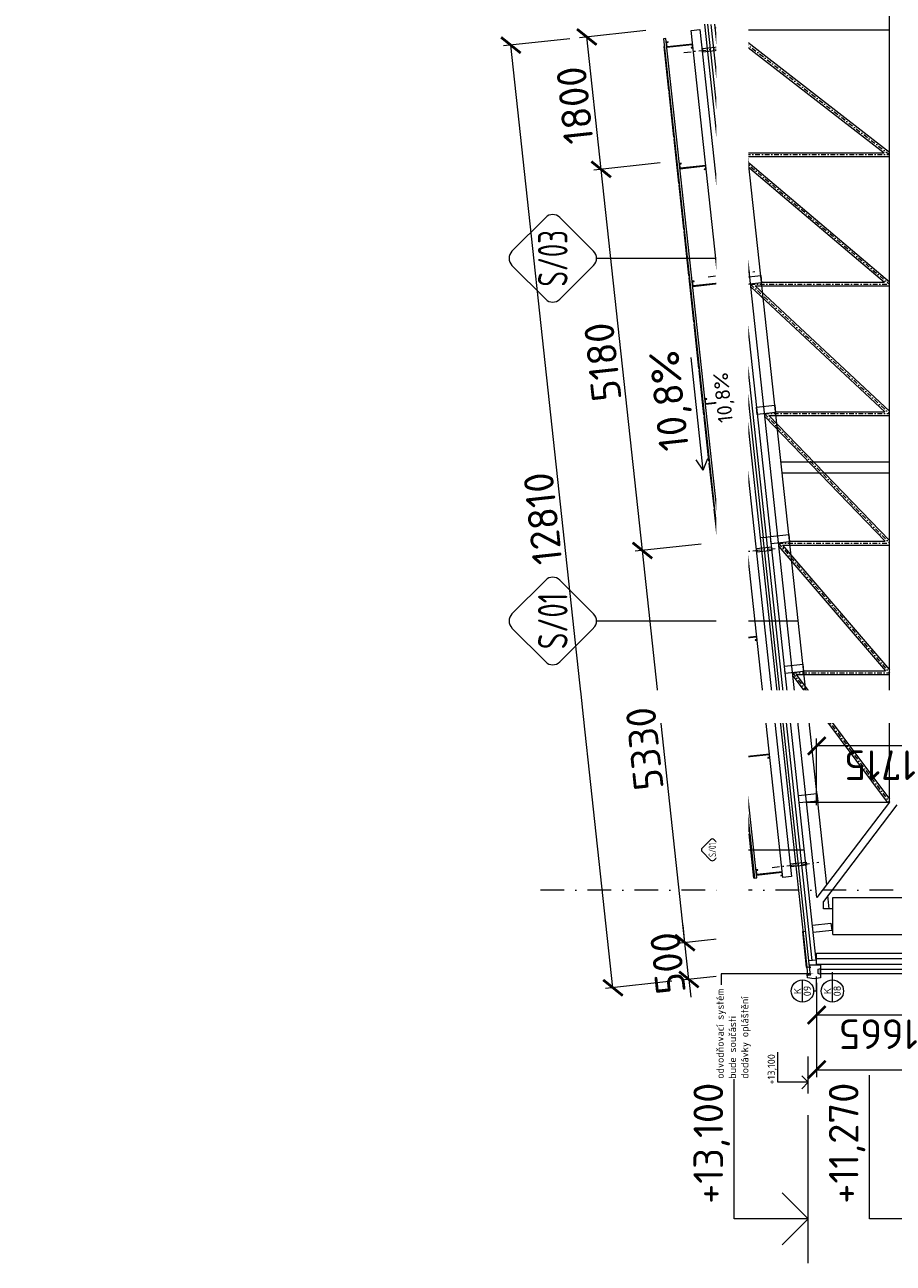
# Model space of a CAD drawing. Header units: millimetres. Extents: x -796345 to 3713765, y -2985421 to 2187451.
# Tile 132 of 256: x 195277 to 207015, y -5040 to 11694. Entities that reach past the tile are written whole.
import ezdxf
from ezdxf import colors
from ezdxf.entities.mleader import LeaderData, LeaderLine
from ezdxf.enums import TextEntityAlignment as Align
from ezdxf.math import Vec2, Vec3

# ---------------------------------------------------------------- set-up
doc = ezdxf.new("R2010")
doc.units = ezdxf.units.MM
doc.header["$PDMODE"] = 1
doc.linetypes.add('CENTERX2', pattern=[101.6, 63.5, -12.7, 12.7, -12.7])
doc.linetypes.add('DASHDOT', pattern=[25.4, 12.7, -6.35, 0, -6.35])
doc.layers.get('Defpoints').update_dxf_attribs({"color": 8})
for name, color, linetype, lineweight in [('A99_FVE_řez', 6, 'Continuous', 5), ('A99_N_kce-pohl', 1, 'Continuous', 9), ('A99_N_kce-rez-sil', 6, 'Continuous', 18), ('A99_N_kce-rez-ten', 4, 'Continuous', 9), ('A99_N_koty-100', 160, 'Continuous', 9), ('A99_N_koty-200', 5, 'Continuous', 5), ('A99_N_koty-200-vysk', 6, 'Continuous', 9), ('A99_N_koty-50-vysk', 160, 'Continuous', 9), ('A99_N_sraf', 252, 'Continuous', 0), ('A99_N_txt-popis-50', 240, 'Continuous', 9), ('A99_N_znaceni 200', 5, 'Continuous', 5), ('A99_N_znaceni 50', 5, 'Continuous', 5), ('A99_S_kce-pohl', 7, 'Continuous', 5), ('A99_S_kce-rez-sil', 7, 'Continuous', 15), ('A99_S_osy', 1, 'CENTERX2', 5)]:
    doc.layers.add(name, color=color, linetype=linetype, lineweight=lineweight)
doc.styles.add('A99_kota', font='isocpeur.ttf', dxfattribs={"height": 2})
doc.styles.add('A99_popis', font='isocpeur.ttf')
doc.styles.add('ad_popis 100', font='isocpeur.ttf', dxfattribs={"height": 200})
doc.linetypes.add('IZOLACE', pattern='A,0.00254,-2.54,[134,ltypeshp.shx,S=2.54,R=0,X=-2.54,Y=0],-5.08,[134,ltypeshp.shx,S=2.54,R=180,X=2.54,Y=0],-2.54', length=10.16254)
doc.dimstyles.new('A99_kota_200 new', dxfattribs={"dimscale": 200, "dimtxt": 2, "dimasz": 1.2, "dimexe": 0.5, "dimexo": 1.5, "dimgap": 0.3, "dimtad": 1, "dimdec": 0, "dimzin": 3, "dimdsep": 46, "dimtxsty": 'A99_kota', "dimblk": 'ARCHTICK', "dimcen": 2.5, "dimazin": 2, "dimtfac": 0.75, "dimtdec": 0, "dimtmove": 2, "dimatfit": 0, "dimfxl": 4, "dimfxlon": 1, "dimtolj": 1, "dimtzin": 0, "dimlwd": 5, "dimlwe": 5, "dimarcsym": 0})

# ---------------------------------------------------------------- blocks, each defined once
blk = doc.blocks.new('_ArchTick')
at = {"color": 0, "linetype": 'ByBlock', "const_width": 0.15}
blk.add_lwpolyline([(-0.5, -0.5), (0.5, 0.5)], dxfattribs=at)
blk = doc.blocks.new('*D1780')
at = {"layer": 'A99_N_koty-200', "color": 0, "linetype": 'Continuous', "lineweight": 5, "transparency": 16777216}
for p, q in [((205980, 1150), (205980, 2050)), ((207695, 1150), (207695, 2050)), ((207695, 1950), (205980, 1950))]:
    blk.add_line(p, q, dxfattribs=at)
at = {"layer": 'Defpoints', "color": 0, "linetype": 'Continuous', "lineweight": 0, "transparency": 16777216}
for p in [(205980, 1950), (205980, -950), (207695, -950)]:
    blk.add_point(p, dxfattribs=at)
at = {"layer": 'A99_N_koty-200', "color": 0, "linetype": 'Continuous', "lineweight": 5, "transparency": 16777216, "xscale": 240, "yscale": 240, "zscale": 240, "rotation": 180}
blk.add_blockref('_ArchTick', (205980, 1950), dxfattribs=at)
at = {"layer": 'A99_N_koty-200', "color": 0, "linetype": 'Continuous', "lineweight": 5, "transparency": 16777216, "xscale": 240, "yscale": 240, "zscale": 240}
blk.add_blockref('_ArchTick', (207695, 1950), dxfattribs=at)
at = {"layer": 'A99_N_koty-200', "color": 0, "linetype": 'Continuous', "transparency": 16777216, "insert": (206837.5, 1690), "char_height": 400, "attachment_point": 5, "rotation": 180, "style": 'A99_kota'}
blk.add_mtext('\\A1;1715', dxfattribs=at)
blk = doc.blocks.new('*D1783')
at = {"layer": 'A99_N_koty-200', "color": 0, "linetype": 'Continuous', "lineweight": 5, "transparency": 16777216}
for p, q in [((205980, -1625), (205980, -2525)), ((218815, -1625), (218815, -2525)), ((205980, -2425), (218815, -2425))]:
    blk.add_line(p, q, dxfattribs=at)
at = {"layer": 'Defpoints', "color": 0, "linetype": 'Continuous', "lineweight": 0, "transparency": 16777216}
for p in [(205980, -950), (218815, -950), (218815, -2425)]:
    blk.add_point(p, dxfattribs=at)
at = {"layer": 'A99_N_koty-200', "color": 0, "linetype": 'Continuous', "lineweight": 5, "transparency": 16777216, "xscale": 240, "yscale": 240, "zscale": 240, "rotation": 180}
blk.add_blockref('_ArchTick', (205980, -2425), dxfattribs=at)
at = {"layer": 'A99_N_koty-200', "color": 0, "linetype": 'Continuous', "lineweight": 5, "transparency": 16777216, "xscale": 240, "yscale": 240, "zscale": 240}
blk.add_blockref('_ArchTick', (218815, -2425), dxfattribs=at)
at = {"layer": 'A99_N_koty-200', "color": 0, "linetype": 'Continuous', "transparency": 16777216, "insert": (211055, -2735), "char_height": 400, "attachment_point": 5, "rotation": 180, "style": 'A99_kota'}
blk.add_mtext('\\A1;12835', dxfattribs=at)
blk = doc.blocks.new('*U36')
at = {"color": 0, "linetype": 'ByBlock', "lineweight": -2}
blk.add_line((-3, 0), (7, 0), dxfattribs=at)
for points in [[(0, 0), (0, 5), (0, 5), (9.7, 5)], [(-1.75, 1.75), (0, 0), (1.75, 1.75)]]:
    blk.add_lwpolyline(points, dxfattribs=at)
at = {"color": 0, "linetype": 'ByBlock', "lineweight": -2, "style": 'A99_kota'}
for tag, p in [('VYSKA', (9.2, 7.75)), ('POPIS', (9.2, 4.5))]:
    blk.add_attdef(tag, text='', height=2, dxfattribs=at).set_placement(p, align=Align.TOP_RIGHT)
blk = doc.blocks.new('*U43')
at = {"color": 0, "linetype": 'ByBlock', "lineweight": -2}
blk.add_line((-3, 0), (7, 0), dxfattribs=at)
for points in [[(0, 0), (0, 8.2), (0, 8.2), (8.1, 8.2)], [(-1.75, 1.75), (0, 0), (1.75, 1.75)]]:
    blk.add_lwpolyline(points, dxfattribs=at)
at = {"color": 0, "linetype": 'ByBlock', "lineweight": -2, "style": 'A99_kota'}
for tag, p in [('VYSKA', (7.6, 10.95)), ('POPIS', (7.6, 7.7))]:
    blk.add_attdef(tag, text='', height=2, dxfattribs=at).set_placement(p, align=Align.TOP_RIGHT)
blk = doc.blocks.new('*D1880')
at = {"layer": 'A99_N_koty-200', "color": 0, "linetype": 'Continuous', "lineweight": 5, "transparency": 16777216}
for p, q in [((207645, -1150), (207645, -1785)), ((205980, -1250), (205980, -1785)), ((205980, -1685), (207645, -1685))]:
    blk.add_line(p, q, dxfattribs=at)
at = {"layer": 'Defpoints', "color": 0, "linetype": 'Continuous', "lineweight": 0, "transparency": 16777216}
for p in [(205980, -950), (207645, -850), (207645, -1685)]:
    blk.add_point(p, dxfattribs=at)
at = {"layer": 'A99_N_koty-200', "color": 0, "linetype": 'Continuous', "lineweight": 5, "transparency": 16777216, "xscale": 240, "yscale": 240, "zscale": 240}
for p, rotation in [((205980, -1685), 179.9999999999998), ((207645, -1685), 359.9999999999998)]:
    blk.add_blockref('_ArchTick', p, dxfattribs=dict(at, rotation=rotation))
at = {"layer": 'A99_N_koty-200', "color": 0, "linetype": 'Continuous', "transparency": 16777216, "insert": (206813, -1945), "char_height": 400, "attachment_point": 5, "rotation": 180, "style": 'A99_kota'}
blk.add_mtext('\\A1;1665', dxfattribs=at)
blk = doc.blocks.new('*U75')
at = {"color": 0}
for p, q in [((-0.72, 4.14), (-4.15, 0.71)), ((4.14, 0.71), (0.71, 4.14)), ((-4.15, -0.72), (-0.72, -4.15)), ((0.71, -4.15), (4.14, -0.72)), ((0, -4.45), (0, -24.78))]:
    blk.add_line(p, q, dxfattribs=at)
for centre, start, end in [((0, 3.42), 45, 135), ((-3.43, 0), 135, 225), ((3.42, 0), 315, 45), ((0, -3.43), 225, 315)]:
    blk.add_arc(centre, 1.01, start, end, dxfattribs=at)
at = {"color": 0, "linetype": 'ByBlock', "style": 'A99_popis', "width": 0.953108}
blk.add_attdef('SKLADBA', text='', height=3, rotation=0.0103, dxfattribs=at).set_placement((-2.86, -1.51), (2.86, -1.5), align=Align.FIT)
blk = doc.blocks.new('*U81')
at = {"color": 0}
for p, q in [((-0.72, 4.14), (-4.15, 0.71)), ((4.14, 0.71), (0.71, 4.14)), ((-4.15, -0.72), (-0.72, -4.15)), ((0.71, -4.15), (4.14, -0.72)), ((0, -4.45), (0, -18.56))]:
    blk.add_line(p, q, dxfattribs=at)
for centre, start, end in [((0, 3.42), 45, 135), ((-3.43, 0), 135, 225), ((3.42, 0), 315, 45), ((0, -3.43), 225, 315)]:
    blk.add_arc(centre, 1.01, start, end, dxfattribs=at)
at = {"color": 0, "linetype": 'ByBlock', "style": 'A99_popis', "width": 0.953108}
blk.add_attdef('SKLADBA', text='', height=3, rotation=0.0103, dxfattribs=at).set_placement((-2.86, -1.51), (2.86, -1.5), align=Align.FIT)
blk = doc.blocks.new('*U110')
at = {"color": 0}
for p, q in [((-0.72, 4.14), (-4.15, 0.71)), ((4.14, 0.71), (0.71, 4.14)), ((-4.15, -0.72), (-0.72, -4.15)), ((0, -4.45), (0, -37.06)), ((0.71, -4.15), (4.14, -0.72))]:
    blk.add_line(p, q, dxfattribs=at)
for centre, start, end in [((-3.43, 0), 135, 225), ((0, 3.42), 45, 135), ((3.42, 0), 315, 45), ((0, -3.43), 225, 315)]:
    blk.add_arc(centre, 1.01, start, end, dxfattribs=at)
at = {"color": 0, "linetype": 'ByBlock', "style": 'A99_popis', "width": 0.953108}
blk.add_attdef('SKLADBA', text='', height=3, rotation=0.0103, dxfattribs=at).set_placement((-2.86, -1.51), (2.86, -1.5), align=Align.FIT)
blk = doc.blocks.new('*D3204')
at = {"layer": 'A99_N_koty-200', "color": 0, "linetype": 'Continuous', "lineweight": 5, "transparency": 16777216}
for p, q in [((204200, -709), (204174, -471)), ((204995, -623), (204100, -720)), ((204253, -1206), (204200, -709)), ((205049, -1120), (204154, -1217)), ((204253, -1206), (204279, -1445))]:
    blk.add_line(p, q, dxfattribs=at)
at = {"layer": 'Defpoints', "color": 0, "linetype": 'Continuous', "lineweight": 0, "transparency": 16777216}
for p in [(206054, -508), (204200, -709), (205884, -1030)]:
    blk.add_point(p, dxfattribs=at)
at = {"layer": 'A99_N_koty-200', "color": 0, "linetype": 'Continuous', "lineweight": 5, "transparency": 16777216, "xscale": 240, "yscale": 240, "zscale": 240}
for p, rotation in [((204200, -709), 276.1848103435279), ((204253, -1206), 96.1848103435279)]:
    blk.add_blockref('_ArchTick', p, dxfattribs=dict(at, rotation=rotation))
at = {"layer": 'A99_N_koty-200', "color": 0, "linetype": 'Continuous', "transparency": 16777216, "insert": (203968, -986), "char_height": 400, "attachment_point": 5, "rotation": 96.1848, "style": 'A99_kota'}
blk.add_mtext('\\A1;500', dxfattribs=at)
blk = doc.blocks.new('*D3207')
at = {"layer": 'A99_N_koty-200', "color": 0, "linetype": 'Continuous', "lineweight": 5, "transparency": 16777216}
for p, q in [((204421, 4676), (203526, 4579)), ((204200, -709), (203625, 4590)), ((204995, -623), (204100, -720))]:
    blk.add_line(p, q, dxfattribs=at)
at = {"layer": 'Defpoints', "color": 0, "linetype": 'Continuous', "lineweight": 0, "transparency": 16777216}
for p in [(205256, 4766), (203625, 4590), (206054, -508)]:
    blk.add_point(p, dxfattribs=at)
at = {"layer": 'A99_N_koty-200', "color": 0, "linetype": 'Continuous', "lineweight": 5, "transparency": 16777216, "xscale": 240, "yscale": 240, "zscale": 240}
for p, rotation in [((203625, 4590), 96.1848103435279), ((204200, -709), 276.1848103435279)]:
    blk.add_blockref('_ArchTick', p, dxfattribs=dict(at, rotation=rotation))
at = {"layer": 'A99_N_koty-200', "color": 0, "linetype": 'Continuous', "transparency": 16777216, "insert": (203654, 1912), "char_height": 400, "attachment_point": 5, "rotation": 96.1848, "style": 'A99_kota'}
blk.add_mtext('\\A1;5330', dxfattribs=at)
blk = doc.blocks.new('*D3210')
at = {"layer": 'A99_N_koty-200', "color": 0, "linetype": 'Continuous', "lineweight": 5, "transparency": 16777216}
for p, q in [((203863, 9826), (202968, 9729)), ((203625, 4590), (203067, 9740)), ((204421, 4676), (203526, 4579))]:
    blk.add_line(p, q, dxfattribs=at)
at = {"layer": 'Defpoints', "color": 0, "linetype": 'Continuous', "lineweight": 0, "transparency": 16777216}
for p in [(204663, 9912), (203067, 9740), (205256, 4766)]:
    blk.add_point(p, dxfattribs=at)
at = {"layer": 'A99_N_koty-200', "color": 0, "linetype": 'Continuous', "lineweight": 5, "transparency": 16777216, "xscale": 240, "yscale": 240, "zscale": 240}
for p, rotation in [((203067, 9740), 96.1848103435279), ((203625, 4590), 276.1848103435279)]:
    blk.add_blockref('_ArchTick', p, dxfattribs=dict(at, rotation=rotation))
at = {"layer": 'A99_N_koty-200', "color": 0, "linetype": 'Continuous', "transparency": 16777216, "insert": (203088, 7137), "char_height": 400, "attachment_point": 5, "rotation": 96.1848, "style": 'A99_kota'}
blk.add_mtext('\\A1;5180', dxfattribs=at)
blk = doc.blocks.new('*D3213')
at = {"layer": 'A99_N_koty-200', "color": 0, "linetype": 'Continuous', "lineweight": 5, "transparency": 16777216}
for p, q in [((203669, 11615), (202774, 11518)), ((203067, 9740), (202873, 11529)), ((203863, 9826), (202968, 9729))]:
    blk.add_line(p, q, dxfattribs=at)
at = {"layer": 'Defpoints', "color": 0, "linetype": 'Continuous', "lineweight": 0, "transparency": 16777216}
for p in [(204469, 11702), (202873, 11529), (204663, 9912)]:
    blk.add_point(p, dxfattribs=at)
at = {"layer": 'A99_N_koty-200', "color": 0, "linetype": 'Continuous', "lineweight": 5, "transparency": 16777216, "xscale": 240, "yscale": 240, "zscale": 240}
for p, rotation in [((202873, 11529), 96.1848103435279), ((203067, 9740), 276.1848103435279)]:
    blk.add_blockref('_ArchTick', p, dxfattribs=dict(at, rotation=rotation))
at = {"layer": 'A99_N_koty-200', "color": 0, "linetype": 'Continuous', "transparency": 16777216, "insert": (202712, 10606), "char_height": 400, "attachment_point": 5, "rotation": 96.1848, "style": 'A99_kota'}
blk.add_mtext('\\A1;1800', dxfattribs=at)
blk = doc.blocks.new('*D3342')
at = {"layer": 'A99_N_koty-200', "color": 0, "linetype": 'Continuous', "lineweight": 5, "transparency": 16777216}
for p, q in [((202642, 11504), (201748, 11407)), ((203227, -1318), (201847, 11418)), ((204022, -1231), (203128, -1328))]:
    blk.add_line(p, q, dxfattribs=at)
at = {"layer": 'Defpoints', "color": 0, "linetype": 'Continuous', "lineweight": 0, "transparency": 16777216}
for p in [(203645, 11613), (201847, 11418), (205025, -1123)]:
    blk.add_point(p, dxfattribs=at)
at = {"layer": 'A99_N_koty-200', "color": 0, "linetype": 'Continuous', "lineweight": 5, "transparency": 16777216, "xscale": 240, "yscale": 240, "zscale": 240}
for p, rotation in [((201847, 11418), 96.1848103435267), ((203227, -1318), 276.1848103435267)]:
    blk.add_blockref('_ArchTick', p, dxfattribs=dict(at, rotation=rotation))
at = {"layer": 'A99_N_koty-200', "color": 0, "linetype": 'Continuous', "transparency": 16777216, "insert": (202279, 5022), "char_height": 400, "attachment_point": 5, "rotation": 96.1848, "style": 'A99_kota'}
blk.add_mtext('\\A1;12810', dxfattribs=at)
blk = doc.blocks.new('*U20')
at = {"color": 0, "linetype": 'ByBlock'}
blk.add_line((-3.02, 0), (3.02, 0), dxfattribs=at)
blk.add_circle((0, 0), 3.02, dxfattribs=at)
at = {"color": 0, "linetype": 'ByBlock', "style": 'A99_popis'}
for tag, p in [('KATEGORIE', (0, 1.31)), ('PRVEK', (0, -1.3))]:
    blk.add_attdef(tag, text='', height=2, dxfattribs=at).set_placement(p, align=Align.MIDDLE_CENTER)

msp = doc.modelspace()

# ---------------------------------------------------------------- linework, layer by layer
at = {"layer": 'A99_FVE_řez', "lineweight": 5, "ltscale": 2}
for points in [[(205522.2, 173.3), (204282.1, 11616.3), (204401.4, 11629.3), (205641.5, 186.3)], [(205171, 165.4), (203941.7, 11509), (203911.9, 11505.8), (205141.2, 162.2)], [(203923.2, 11401.4), (203913.3, 11400.3), (203977.9, 10803.8), (203987.8, 10804.9)], [(203959.1, 11395.2), (203952.6, 11454.9), (203972.5, 11457.1), (203972, 11462), (203947.1, 11459.3), (203954.6, 11389.7), (204297.6, 11426.9), (204301.9, 11387.1), (204282.1, 11385), (204282.6, 11380), (204307.5, 11382.7), (204302.1, 11432.4), (203959.1, 11395.2)], [(203990.8, 10777.6), (203980.9, 10776.5), (204045.5, 10180), (204055.4, 10181.1)], [(204058.7, 10151.2), (204048.7, 10150.2), (204113.4, 9553.7), (204123.3, 9554.7)], [(204136.8, 9754.8), (204130.4, 9814.5), (204150.3, 9816.7), (204149.7, 9821.6), (204124.9, 9818.9), (204132.4, 9749.3), (204475.4, 9786.5), (204479.7, 9746.7), (204459.8, 9744.6), (204460.4, 9739.6), (204485.2, 9742.3), (204479.8, 9792), (204136.8, 9754.8)], [(204126.3, 9527.4), (204116.3, 9526.3), (204181, 8929.8), (204190.9, 8930.9)], [(204193.9, 8903.5), (204183.9, 8902.5), (204248.6, 8306), (204258.5, 8307)], [(204261.8, 8277.2), (204251.8, 8276.1), (204316.5, 7679.6), (204326.4, 7680.7)], [(204309.2, 8164.2), (204302.8, 8223.8), (204322.6, 8226), (204322.1, 8230.9), (204297.2, 8228.2), (204304.8, 8158.7), (204647.8, 8195.8), (204652.1, 8156.1), (204632.2, 8153.9), (204632.7, 8148.9), (204657.6, 8151.6), (204652.2, 8201.3), (204309.2, 8164.2)], [(204329.9, 7648.4), (204320, 7647.3), (204384.6, 7050.8), (204394.5, 7051.9)], [(204397.8, 7022.1), (204387.8, 7021), (204452.5, 6424.5), (204462.4, 6425.5)], [(204481.6, 6573.5), (204475.1, 6633.1), (204495, 6635.3), (204494.5, 6640.3), (204469.6, 6637.6), (204477.2, 6568), (204820.2, 6605.1), (204824.5, 6565.4), (204804.6, 6563.2), (204805.1, 6558.2), (204830, 6560.9), (204824.6, 6610.6), (204481.6, 6573.5)], [(204465.4, 6398.2), (204455.4, 6397.1), (204520.1, 5800.6), (204530, 5801.7)], [(204533.3, 5771.9), (204523.3, 5770.8), (204588, 5174.3), (204597.9, 5175.4)], [(204600.9, 5148), (204590.9, 5146.9), (204655.6, 4550.4), (204665.5, 4551.5)], [(204654, 4982.8), (204647.5, 5042.4), (204667.4, 5044.6), (204666.9, 5049.6), (204642, 5046.9), (204649.5, 4977.3), (204992.5, 5014.4), (204996.8, 4974.7), (204977, 4972.5), (204977.5, 4967.6), (205002.3, 4970.2), (204997, 5020), (204654, 4982.8)], [(204733.9, 3920.2), (204724, 3919.1), (204659.3, 4515.6), (204669.3, 4516.7)], [(204801.5, 3296.4), (204791.6, 3295.3), (204726.9, 3891.8), (204736.9, 3892.9)], [(204826.3, 3392.1), (204819.9, 3451.8), (204839.8, 3453.9), (204839.2, 3458.9), (204814.4, 3456.2), (204821.9, 3386.6), (205164.9, 3423.8), (205169.2, 3384), (205149.3, 3381.8), (205149.9, 3376.9), (205174.7, 3379.6), (205169.3, 3429.3), (204826.3, 3392.1)], [(204869.9, 2665.1), (204860, 2664), (204795.3, 3260.5), (204805.3, 3261.6)], [(204937.5, 2041.2), (204927.6, 2040.1), (204862.9, 2636.6), (204872.9, 2637.7)], [(205005.4, 1414.9), (204995.5, 1413.8), (204930.8, 2010.3), (204940.8, 2011.4)], [(204998.7, 1801.4), (204992.3, 1861.1), (205012.1, 1863.2), (205011.6, 1868.2), (204986.8, 1865.5), (204994.3, 1795.9), (205337.3, 1833.1), (205341.6, 1793.3), (205321.7, 1791.2), (205322.2, 1786.2), (205347.1, 1788.9), (205341.7, 1838.6), (204998.7, 1801.4)], [(205073, 791), (205063.1, 790), (204998.4, 1386.5), (205008.4, 1387.5)], [(205140.9, 164.7), (205130.9, 163.6), (205066.3, 760.1), (205076.2, 761.2)], [(205171.1, 210.7), (205164.6, 270.4), (205184.5, 272.5), (205184, 277.5), (205159.1, 274.8), (205166.7, 205.2), (205509.7, 242.4), (205514, 202.6), (205494.1, 200.5), (205494.6, 195.5), (205519.5, 198.2), (205514.1, 247.9), (205171.1, 210.7)]]:
    msp.add_lwpolyline(points, close=True, dxfattribs=at)
at = {"layer": 'A99_FVE_řez', "linetype": 'DASHDOT', "lineweight": 5, "ltscale": 8}
for points in [[(204183.7, 11319), (204815.1, 11387.4)], [(204512.1, 8289.2), (205143.4, 8357.7)], [(204915.7, 4564.4), (205547, 4632.8)], [(205376.9, 308.5), (206008.2, 376.9)]]:
    msp.add_lwpolyline(points, dxfattribs=at)
at = {"layer": 'A99_FVE_řez', "lineweight": 5}
for points in [[(204435.1, 11366.4), (204439.4, 11326.6), (204648.2, 11349.2), (204643.9, 11389)], [(204763.4, 8336.6), (204767.7, 8296.8), (204976.5, 8319.5), (204972.2, 8359.2)], [(205167.1, 4611.8), (205171.4, 4572), (205380.2, 4594.6), (205375.9, 4634.4)], [(205632.6, 316.1), (205628.3, 355.8), (205837.1, 378.4), (205841.4, 338.7)]]:
    msp.add_lwpolyline(points, close=True, dxfattribs=at)
at = {"layer": 'A99_N_kce-pohl', "color": 1, "linetype": 'Continuous', "lineweight": 5}
for points in [[(205787.4, -557.3), (205832.2, -552.5)], [(205787.4, -557.3), (205839.7, -1039.5)], [(205883.2, -1013.8), (205885.3, -1028.9), (205887.5, -1028.6), (205883.6, -1006.6), (205996.2, -1006.7), (205996.2, -1003.4), (205980, -1003.4)], [(205839.7, -1039.5), (205884.4, -1034.7)], [(205900, -1044.1), (205888, -1044.1), (205883.5, -1010), (206030, -1010), (206030, -1185), (205947.6, -1199.5), (205857.1, -1184.1), (205852.2, -1138.6), (205856.3, -1138.1), (205858.4, -1158)], [(206030, -1137.5), (206000, -1127.5), (206000, -1067.5), (206030, -1057.5)]]:
    msp.add_lwpolyline(points, dxfattribs=at)
msp.add_lwpolyline([(206030, -1130), (206030, -1065), (219032.5, -1065), (219032.5, -1130)], close=True, dxfattribs=at)
at = {"layer": 'A99_N_kce-rez-sil'}
for p, q in [((204504.4, 11700), (204697.7, 9916.2)), ((205884.4, -1034.7), (205255.8, 4766.4)), ((205975.2, -944.4), (205355.1, 4777.9))]:
    msp.add_line(p, q, dxfattribs=at)
at = {"layer": 'A99_N_kce-rez-sil', "lineweight": 5}
for p, q in [((205220.9, 4763.3), (204662.9, 9912.4)), ((204697.7, 9916.2), (205255.8, 4766.4)), ((204737.5, 9920.5), (205295.6, 4770.7)), ((205849.6, -1038.4), (205220.9, 4763.3))]:
    msp.add_line(p, q, dxfattribs=at)
for points in [[(204662.9, 9912.4), (204469.2, 11700)], [(204697.7, 9916.2), (204662.9, 9912.4)], [(205255.8, 4766.4), (205221, 4762.6)]]:
    msp.add_lwpolyline(points, dxfattribs=at)
at = {"layer": 'A99_N_kce-rez-sil'}
for points in [[(204797.1, 9927), (204605, 11700)], [(204697.7, 9916.2), (204797.1, 9927)], [(205255.8, 4766.4), (205355.2, 4777.1)], [(205980, -850), (207695, -850)], [(205980, -1000), (205980, -850)], [(205980, -1000), (207695, -1000)]]:
    msp.add_lwpolyline(points, dxfattribs=at)
at = {"layer": 'A99_N_kce-rez-sil', "color": 1}
msp.add_lwpolyline([(205975.2, -944.4), (205875.8, -955.1)], dxfattribs=at)
at = {"layer": 'A99_N_kce-rez-ten', "color": 1}
for points in [[(205896.8, -1149), (205875.8, -955.1)], [(205862, -1152.8), (205849.6, -1038.4)], [(205896.8, -1149), (205862, -1152.8)]]:
    msp.add_lwpolyline(points, dxfattribs=at)
at = {"layer": 'A99_N_koty-100'}
for points in [[(204945.9, 6187), (204863.5, 6947.5)], [(204945.9, 6187), (204898.1, 6257.2)], [(204945.9, 6187), (204977.6, 6265.9)]]:
    msp.add_lwpolyline(points, dxfattribs=at)
at = {"layer": 'A99_N_koty-200-vysk', "lineweight": 5}
for points in [[(204446.9, 5676.9), (204282, 7198)], [(204446.9, 5676.9), (204351.2, 5817.4)], [(204446.9, 5676.9), (204510.2, 5834.6)]]:
    msp.add_lwpolyline(points, dxfattribs=at)
at = {"layer": 'A99_N_sraf', "color": 1, "linetype": 'IZOLACE', "lineweight": 0, "ltscale": 3}
for points in [[(204549.7, 11699.5), (204742.5, 9921.1)], [(205920.5, -950.3), (205300.4, 4771.9)]]:
    msp.add_lwpolyline(points, dxfattribs=at)
at = {"layer": 'A99_N_sraf', "color": 1, "linetype": 'IZOLACE', "lineweight": 0, "ltscale": 6}
msp.add_lwpolyline([(207695, -925), (205980, -925)], dxfattribs=at)
at = {"layer": 'A99_S_kce-pohl'}
for p, q in [((206965, 1189.2), (206965, 22210.8)), ((205984.3, -100), (204705.6, 11700)), ((204817.1, 11572.1), (206891.9, 9964.2)), ((206116.4, 73), (204856.5, 11700.1)), ((204864, 11625), (206965, 11625)), ((204867.7, 11596.1), (206965, 9970.9)), ((204797.1, 9927), (205355.2, 4777.1)), ((204900.3, 9903.2), (206896.7, 8214.2)), ((204964.7, 9914.2), (206965, 9914.2)), ((204964.7, 9914.2), (206965, 8222)), ((205044.6, 9964.2), (206891.9, 9964.2)), ((205234.2, 8214.2), (206896.7, 8214.2)), ((205090.2, 8151.2), (206901.5, 6464.2)), ((205149.6, 8164.2), (206965, 6473.4)), ((205149.6, 8164.2), (206965, 8164.2)), ((205280.1, 6398.7), (206906.1, 4714.2)), ((205334.6, 6414.2), (206965, 6414.2)), ((205334.6, 6414.2), (206965, 4725.2)), ((205423.8, 6464.2), (206901.5, 6464.2)), ((205496.3, 5790), (206965, 5790)), ((205512.6, 5640), (206965, 5640)), ((205613.5, 4714.2), (206906.1, 4714.2)), ((205470.1, 4645.2), (206910.7, 2964.2)), ((205519.7, 4664.2), (206965, 4664.2)), ((205519.7, 4664.2), (206965, 2977.6)), ((205660.2, 2890.4), (206933.8, 1189.2)), ((205704.9, 2914.2), (206965, 2914.2)), ((205704.9, 2914.2), (206965, 1230.9)), ((205803.1, 2964.2), (206910.7, 2964.2)), ((205844.6, 1189.2), (206965, 1189.2)), ((206965, 1189.2), (205984.3, -100)), ((206965, 1189.2), (205984.3, -100)), ((207065, 1155.5), (206071.1, -151.1)), ((206071.1, -250), (206071.1, -151.1)), ((206150.9, -250), (206131.5, -71.6)), ((206199.8, -100), (211105, -100)), ((206199.8, -250), (206071.1, -250)), ((206199.8, -600), (218815, -600))]:
    msp.add_line(p, q, dxfattribs=at)
at = {"layer": 'A99_S_kce-pohl', "linetype": 'DASHDOT', "ltscale": 5}
for p, q in [((204706.8, 11689.2), (206965, 9939.2)), ((204896.4, 9939.2), (206965, 9939.2)), ((204896.4, 9939.2), (206965, 8189.2)), ((205086, 8189.2), (206965, 8189.2)), ((205086, 8189.2), (206965, 6439.2)), ((205275.7, 6439.2), (206965, 6439.2)), ((205275.7, 6439.2), (206965, 4689.2)), ((205465.3, 4689.2), (206965, 4689.2)), ((205465.3, 4689.2), (206965, 2939.2)), ((205655, 2939.2), (206965, 2939.2)), ((205655, 2939.2), (206965, 1189.2))]:
    msp.add_line(p, q, dxfattribs=at)
at = {"layer": 'A99_S_kce-pohl'}
msp.add_lwpolyline([(206199.8, -600), (206199.8, -100)], dxfattribs=at)
at = {"layer": 'A99_S_kce-rez-sil', "lineweight": 20}
for points in [[(204610.4, 11650.3), (204858.9, 11677.2), (204869.7, 11577.8), (204621.2, 11550.9)], [(204786.2, 10027.9), (205034.7, 10054.8), (205045.5, 9955.4), (204797, 9928.5)], [(204975.8, 8277.9), (205224.4, 8304.8), (205235.2, 8205.4), (204986.6, 8178.5)], [(205165.5, 6527.9), (205414, 6554.8), (205424.8, 6455.4), (205176.3, 6428.5)], [(205355.1, 4777.9), (205603.7, 4804.8), (205614.4, 4705.4), (205365.9, 4678.5)], [(205544.8, 3027.9), (205793.3, 3054.8), (205804.1, 2955.4), (205555.5, 2928.5)]]:
    msp.add_lwpolyline(points, close=True, dxfattribs=at)
at = {"layer": 'A99_S_kce-rez-sil', "linetype": 'Continuous', "flags": 128}
for points in [[(205734.4, 1277.9), (205983, 1304.8), (205993.7, 1205.4), (205745.2, 1178.5)], [(205924.1, -472.1), (206172.6, -445.2), (206183.4, -544.6), (205934.8, -571.5)]]:
    msp.add_lwpolyline(points, close=True, dxfattribs=at)
at = {"layer": 'A99_S_osy', "linetype": 'DASHDOT', "lineweight": 5, "ltscale": 25}
msp.add_lwpolyline([(222254.8, 0), (202234.8, 0)], dxfattribs=at)

# ---------------------------------------------------------------- block references
at = {"layer": 'A99_N_koty-200-vysk', "lineweight": 5, "xscale": 200, "yscale": 200, "zscale": 200, "rotation": 90.00000000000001}
for p, values in [((205865, -4440), {'VYSKA': '+13,100'}), ((207695, -4440), {'VYSKA': '+11,270'})]:
    msp.add_blockref('*U36', p, dxfattribs=at).add_auto_attribs(values)
at = {"layer": 'A99_N_koty-50-vysk', "lineweight": 5, "xscale": 50, "yscale": 50, "zscale": 50, "rotation": 90.00000000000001}
msp.add_blockref('*U43', (205865, -2595), dxfattribs=at).add_auto_attribs({'VYSKA': '+13,100'})
at = {"layer": 'A99_N_znaceni 200', "lineweight": 5}
ref = msp.add_blockref('*U81', (202412.7, 8538.4), dxfattribs=dict(at, xscale=133.3, yscale=133.3, zscale=133.3, rotation=89.99999999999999))
ref.add_attrib('SKLADBA', 'S/03', dxfattribs={"layer": '0', "color": 0, "linetype": 'ByBlock', "height": 400, "rotation": 90.01026, "style": 'A99_popis', "width": 0.657151}).set_placement((202613.5, 8156.7), (202613.3, 8919), align=Align.FIT)
ref = msp.add_blockref('*U75', (202412.7, 3638.4), dxfattribs=dict(at, xscale=133.3, yscale=133.3, zscale=133.3, rotation=89.99999999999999))
ref.add_attrib('SKLADBA', 'S/01', dxfattribs={"layer": '0', "color": 0, "linetype": 'ByBlock', "height": 400, "rotation": 90.01026, "style": 'A99_popis', "width": 0.705829}).set_placement((202613.5, 3256.7), (202613.3, 4019), align=Align.FIT)
at = {"layer": 'A99_N_znaceni 50', "lineweight": 5}
ref = msp.add_blockref('*U110', (204570, 545), dxfattribs=dict(at, xscale=33.325, yscale=33.325, zscale=33.325, rotation=89.99999999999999))
ref.add_attrib('SKLADBA', 'S/01', dxfattribs={"layer": '0', "color": 0, "linetype": 'ByBlock', "height": 100, "rotation": 90.01026, "style": 'A99_popis', "width": 0.705829}).set_placement((204620.2, 449.6), (204620.1, 640.2), align=Align.FIT)
at = {"layer": 'A99_N_znaceni 50', "xscale": 50, "yscale": 50, "zscale": 50, "rotation": 90}
msp.add_blockref('*U20', (206192.5, -1361.9), dxfattribs=at).add_auto_attribs({'KATEGORIE': 'K', 'PRVEK': '08'})

# ---------------------------------------------------------------- texts
at = {"layer": 'A99_N_koty-100', "insert": (204651.4, 6305.9), "char_height": 200, "attachment_point": 1, "rotation": 96.18481, "style": 'ad_popis 100'}
msp.add_mtext_dynamic_manual_height_columns('10,8%', width=645, gutter_width=1000, heights=[0], dxfattribs=at)
at = {"layer": 'A99_N_koty-200-vysk', "lineweight": 5, "insert": (203857.8, 5914.8), "char_height": 400, "attachment_point": 1, "rotation": 96.18481, "style": 'ad_popis 100'}
msp.add_mtext_dynamic_manual_height_columns('10,8%', width=1290, gutter_width=2000, heights=[0], dxfattribs=at)

# ---------------------------------------------------------------- dimensions: what is measured, and where the dimension line sits
at = {"layer": 'A99_N_koty-200', "linetype": 'Continuous'}
for base, p1, p2, angle, picture, middle in [((202873.3, 11529.1), (204662.9, 9912.4), (204469.2, 11702), 96.18481, '*D3213', (202711.8, 10606.3)), ((203067.3, 9739.5), (205255.8, 4766.4), (204662.9, 9912.4), 96.18481, '*D3210', (203087.8, 7136.6)), ((203625.3, 4589.7), (206053.7, -508.4), (205255.8, 4766.4), 96.18481, '*D3207', (203654, 1912.2)), ((205980, 1950), (207695, -950), (205980, -950), 180, '*D1780', (206837.5, 1690)), ((204199.6, -709.3), (205883.9, -1029.7), (206053.7, -508.4), 96.18481, '*D3204', (203968, -985.9)), ((207645, -1684.6), (205980, -950), (207645, -850), 180, '*D1880', (206812.5, -1944.6))]:
    dim = msp.add_linear_dim(base=base, p1=p1, p2=p2, angle=angle, dimstyle='A99_kota_200 new', override={"dimscale": 0, "dimtix": 1, "dimtofl": 1, "dimtmove": 2, "dimatfit": 0}, dxfattribs=at)
    dim.commit()
    dim.dimension.update_dxf_attribs({"geometry": picture, "text_midpoint": middle})
dim = msp.add_linear_dim(base=(218815, -2425), p1=(205980, -950), p2=(218815, -950), angle=180, dimstyle='A99_kota_200 new', override={"dimscale": 0, "dimtix": 1, "dimtofl": 1, "dimtmove": 2, "dimatfit": 0}, dxfattribs=at)
dim.commit()
dim.dimension.update_dxf_attribs({"geometry": '*D1783', "text_midpoint": (211055, -2735), "dimtype": 160})

# ---------------------------------------------------------------- leaders
at = {"layer": 'A99_N_txt-popis-50', "lineweight": 9}
ml = msp.add_multileader_mtext('Standard', dxfattribs=at)
ml.set_content('\\A1;{\\C256;výměna stávajících sekčních vrat za nová  }', color=1, style='A99_popis')
ml.set_leader_properties(color=256, linetype='ByLayer', lineweight=-1)
ml.build(insert=Vec2(0, 0))
ml.multileader.update_dxf_attribs({"dogleg_length": 6.4, "arrow_head_size": 200, "scale": 200})
ctx = ml.context
ctx.base_point, ctx.scale, ctx.char_height, ctx.arrow_head_size, ctx.landing_gap_size, ctx.plane_origin = Vec3(2700, 5010), 200, 400, 200, 400, Vec3(2512.5, -3085)
notes = []
notes.append((ctx, [(0, (1, 1, 0), (1420, 5010), (1, 0), 1280, [(0, [(-175, 5010)], 0, [])])]))
ctx.mtext.insert, ctx.mtext.width, ctx.mtext.flow_direction = Vec3(3100, 5210.2), 5995, 5
for ctx, leaders in notes:
    for number, flags, end, landing, length, lines in leaders:
        leader = LeaderData()
        leader.index, (leader.has_last_leader_line, leader.has_dogleg_vector, leader.attachment_direction) = number, flags
        leader.last_leader_point, leader.dogleg_vector, leader.dogleg_length = Vec3(end), Vec3(landing), length
        for number, points, colour, breaks in lines:
            line = LeaderLine()
            line.index, line.vertices, line.color, line.breaks = number, Vec3.list(points), colors.encode_raw_color(colour), breaks
            leader.lines.append(line)
        ctx.leaders.append(leader)

# ---------------------------------------------------------------- next in the draw order: leaders
ml = msp.add_multileader_mtext('Standard', dxfattribs=at)
ml.set_content('\\A1;{\\C256;odvodňovací systém \\Pbude součásti \\Pdodávky opláštění}', color=1, style='A99_popis')
ml.set_leader_properties(color=256, linetype='ByLayer', lineweight=-1)
ml.build(insert=Vec2(0, 0))
ml.multileader.update_dxf_attribs({"dogleg_length": 1, "arrow_head_size": 75, "scale": 50})
ctx = ml.context
ctx.base_point, ctx.scale, ctx.char_height, ctx.arrow_head_size, ctx.landing_gap_size, ctx.plane_origin, ctx.plane_x_axis, ctx.plane_y_axis = Vec3(204689.1, -2611.2), 50, 100, 75, 62.5, Vec3(208175.1, -8522.5), Vec3(0, 1), Vec3(-1, 0)
notes = []
notes.append((ctx, [(1, (1, 1, 0), (204689.1, -1130), (0, -1), 146.2, [(0, [(205935.3, -1130)], 0, [])])]))
ctx.mtext.insert, ctx.mtext.text_direction, ctx.mtext.rotation, ctx.mtext.width, ctx.mtext.defined_height, ctx.mtext.flow_direction = Vec3(204624.1, -2548.7), Vec3(0, 1), 1.5707963, 1255, 15.9, 5
ctx.mtext.has_bg_fill, ctx.mtext.bg_color, ctx.mtext.bg_scale_factor, ctx.mtext.bg_transparency, ctx.mtext.use_window_bg_color = 1, -1073741824, 1, 0, 1
for ctx, leaders in notes:
    for number, flags, end, landing, length, lines in leaders:
        leader = LeaderData()
        leader.index, (leader.has_last_leader_line, leader.has_dogleg_vector, leader.attachment_direction) = number, flags
        leader.last_leader_point, leader.dogleg_vector, leader.dogleg_length = Vec3(end), Vec3(landing), length
        for number, points, colour, breaks in lines:
            line = LeaderLine()
            line.index, line.vertices, line.color, line.breaks = number, Vec3.list(points), colors.encode_raw_color(colour), breaks
            leader.lines.append(line)
        ctx.leaders.append(leader)

# ---------------------------------------------------------------- next in the draw order: block references
at = {"layer": 'A99_N_znaceni 50', "xscale": 50, "yscale": 50, "zscale": 50, "rotation": 90}
msp.add_blockref('*U20', (205787.5, -1361.9), dxfattribs=at).add_auto_attribs({'KATEGORIE': 'K', 'PRVEK': '09'})

# ---------------------------------------------------------------- next in the draw order: leaders
at = {"layer": 'A99_N_txt-popis-50', "lineweight": 9}
ml = msp.add_multileader_mtext('Standard', dxfattribs=at)
ml.set_content('\\A1;{\\C256;základ 600/500mm, úroveň -1,065m, prostý beton C16/20}', color=1, style='A99_popis')
ml.set_leader_properties(color=256, linetype='ByLayer', lineweight=-1)
ml.build(insert=Vec2(0, 0))
ml.multileader.update_dxf_attribs({"dogleg_length": 3.23, "arrow_head_size": 200, "scale": 200})
ctx = ml.context
ctx.base_point, ctx.scale, ctx.char_height, ctx.arrow_head_size, ctx.landing_gap_size, ctx.plane_origin = Vec3(21815, 2400), 200, 400, 200, 250, Vec3(27702.5, -7905.8)
notes = []
notes.append((ctx, [(0, (1, 1, 0), (21170, 2400), (1, 0), 645, [(0, [(21170, -1127)], 0, [])])]))
ctx.mtext.insert, ctx.mtext.width, ctx.mtext.defined_height, ctx.mtext.flow_direction = Vec3(22065, 2660), 8793.198, 8.47, 5
ctx.mtext.has_bg_fill, ctx.mtext.bg_color, ctx.mtext.bg_scale_factor, ctx.mtext.bg_transparency, ctx.mtext.use_window_bg_color = 1, -1073741824, 1, 0, 1
for ctx, leaders in notes:
    for number, flags, end, landing, length, lines in leaders:
        leader = LeaderData()
        leader.index, (leader.has_last_leader_line, leader.has_dogleg_vector, leader.attachment_direction) = number, flags
        leader.last_leader_point, leader.dogleg_vector, leader.dogleg_length = Vec3(end), Vec3(landing), length
        for number, points, colour, breaks in lines:
            line = LeaderLine()
            line.index, line.vertices, line.color, line.breaks = number, Vec3.list(points), colors.encode_raw_color(colour), breaks
            leader.lines.append(line)
        ctx.leaders.append(leader)

# ---------------------------------------------------------------- next in the draw order: linework, layer by layer
at = {"layer": 'A99_N_znaceni 50'}
for points in [[(205940, -1360), (205980, -1360), (205980, -1165)], [(206192.5, -1210.9), (206192.5, -1107.9)]]:
    msp.add_lwpolyline(points, dxfattribs=at)

# ---------------------------------------------------------------- next in the draw order: leaders
at = {"layer": 'A99_N_txt-popis-50', "lineweight": 9}
ml = msp.add_multileader_mtext('Standard', dxfattribs=at)
ml.set_content('\\A1;{\\C256;sanace ŽB sloupů}', color=1, style='A99_popis')
ml.set_leader_properties(color=256, linetype='ByLayer', lineweight=-1)
ml.build(insert=Vec2(0, 0))
ml.multileader.update_dxf_attribs({"dogleg_length": 3.23, "arrow_head_size": 200, "scale": 200})
ctx = ml.context
ctx.base_point, ctx.scale, ctx.char_height, ctx.arrow_head_size, ctx.landing_gap_size, ctx.plane_origin = Vec3(42900, 2440), 200, 400, 200, 250, Vec3(47102.5, -8385.8)
notes = []
notes.append((ctx, [(0, (1, 1, 0), (42255, 2440), (1, 0), 645, [(0, [(42250, 620)], 0, [])])]))
ctx.mtext.insert, ctx.mtext.width, ctx.mtext.flow_direction = Vec3(43150, 2700), 4515, 5
ctx.mtext.has_bg_fill, ctx.mtext.bg_color, ctx.mtext.bg_scale_factor, ctx.mtext.bg_transparency, ctx.mtext.use_window_bg_color = 1, -1073741824, 1, 0, 1
for ctx, leaders in notes:
    for number, flags, end, landing, length, lines in leaders:
        leader = LeaderData()
        leader.index, (leader.has_last_leader_line, leader.has_dogleg_vector, leader.attachment_direction) = number, flags
        leader.last_leader_point, leader.dogleg_vector, leader.dogleg_length = Vec3(end), Vec3(landing), length
        for number, points, colour, breaks in lines:
            line = LeaderLine()
            line.index, line.vertices, line.color, line.breaks = number, Vec3.list(points), colors.encode_raw_color(colour), breaks
            leader.lines.append(line)
        ctx.leaders.append(leader)

# ---------------------------------------------------------------- next in the draw order: dimensions: what is measured, and where the dimension line sits
at = {"layer": 'A99_N_koty-200', "linetype": 'Continuous'}
dim = msp.add_linear_dim(base=(201847, 11417.8), p1=(205024.9, -1122.8), p2=(203644.8, 11612.7), angle=96.18481, dimstyle='A99_kota_200 new', override={"dimscale": 0, "dimtix": 1, "dimtofl": 1, "dimtmove": 2, "dimatfit": 0}, dxfattribs=at)
dim.commit()
dim.dimension.update_dxf_attribs({"geometry": '*D3342', "text_midpoint": (202278.5, 5022.1)})

doc.saveas('drawing.dxf')
